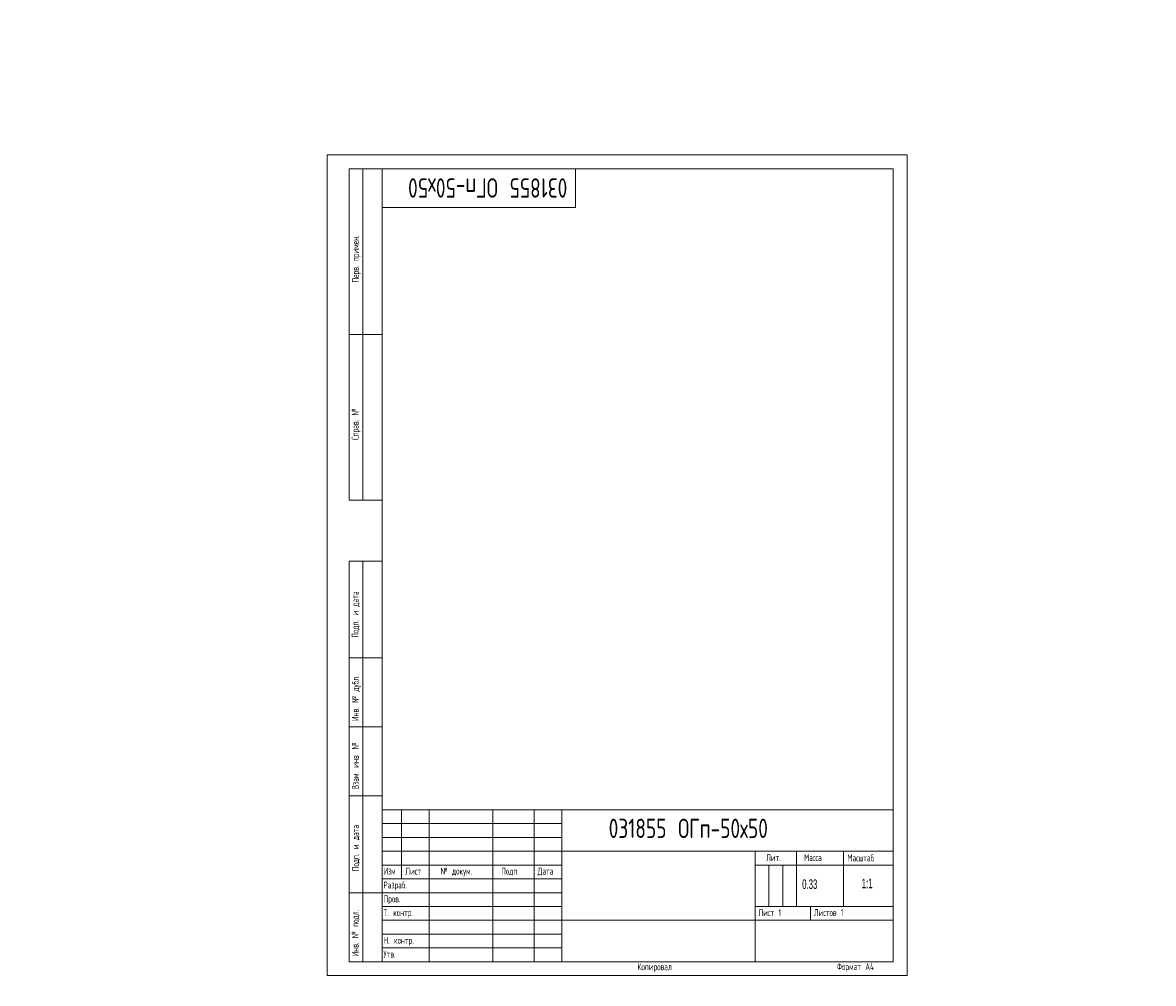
# Model space of a CAD drawing. Header units: millimetres. Extents: x -110 to 5821, y -2524 to 390.
# Tile 1 of 4: x -110 to 299, y -3 to 345. Entities that reach past the tile are written whole.
import ezdxf

# ---------------------------------------------------------------- set-up
doc = ezdxf.new("R2010")
doc.units = ezdxf.units.MM
doc.layers.add('ОСЕВЫЕ', color=7, linetype='Continuous')
doc.styles.add('SLDTEXTSTYLE0', font='TXT', dxfattribs={"width": 0.605})
doc.styles.add('SLDTEXTSTYLE1', font='TXT', dxfattribs={"width": 0.605, "bigfont": 'bigfont'})
doc.styles.add('SLDTEXTSTYLE2', font='TXT', dxfattribs={"width": 0.582204, "bigfont": 'bigfont'})
doc.styles.add('SLDTEXTSTYLE3', font='TXT', dxfattribs={"width": 0.582204})
doc.styles.add('SLDTEXTSTYLE4', font='TXT', dxfattribs={"width": 0.7, "bigfont": 'bigfont'})

# ---------------------------------------------------------------- blocks, each defined once
blk = doc.blocks.new('SW_NOTE_0')
at = {"color": 0, "linetype": 'Continuous', "lineweight": 0, "attachment_point": 1}
for s, insert, char_height, style in [('\\M+18449\\M+18478\\M+1847D', (0, 3.22), 2.5, 'SLDTEXTSTYLE2'), ('.', (5.69, 2.32), 1.59, 'SLDTEXTSTYLE3')]:
    blk.add_mtext(s, dxfattribs=dict(at, insert=insert, char_height=char_height, style=style))

msp = doc.modelspace()

# ---------------------------------------------------------------- linework, layer by layer
at = {"color": 7, "linetype": 'Continuous', "lineweight": 15}
for p, q in [((8, 172), (8, 292)), ((20, 292), (8, 292)), ((8, 172), (8, 292)), ((13, 172), (13, 292)), ((13, 172), (13, 292)), ((20, 292), (20, 5)), ((205, 292), (20, 292)), ((20, 292), (20, 5)), ((90, 278), (90, 292)), ((205, 5), (205, 292)), ((20, 278), (90, 278)), ((8, 232), (20, 232)), ((20, 232), (8, 232)), ((8, 172), (20, 172)), ((8, 5), (8, 150)), ((8, 150), (20, 150)), ((13, 5), (13, 150)), ((20, 115), (8, 115)), ((20, 90), (8, 90)), ((20, 65), (8, 65)), ((20, 60), (205, 60)), ((20, 60), (20, 5)), ((27, 35), (27, 60)), ((37, 60), (37, 5)), ((60, 60), (60, 5)), ((75, 60), (75, 5)), ((85, 60), (85, 5)), ((85, 45), (205, 45)), ((155, 45), (155, 5)), ((170, 45), (170, 25)), ((187, 45), (187, 25)), ((20, 40), (85, 40)), ((155, 40), (205, 40)), ((20, 35), (85, 35)), ((8, 30), (20, 30)), ((155, 25), (205, 25)), ((175, 25), (175, 20)), ((85, 20), (205, 20)), ((8, 5), (20, 5)), ((20, 5), (205, 5))]:
    msp.add_line(p, q, dxfattribs=at)
at = {"color": 7, "linetype": 'Continuous', "lineweight": 0}
for p, q in [((20, 55), (85, 55)), ((20, 50), (85, 50)), ((20, 45), (85, 45)), ((160, 40), (160, 25)), ((165, 40), (165, 25)), ((20, 30), (85, 30)), ((20, 25), (85, 25)), ((20, 20), (85, 20)), ((20, 15), (85, 15)), ((20, 10), (85, 10))]:
    msp.add_line(p, q, dxfattribs=at)
at = {"layer": 'ОСЕВЫЕ', "lineweight": 0}
for p, q in [((0, 297), (210, 297)), ((0, 297), (0, 0)), ((210, 297), (210, 0)), ((0, 0), (210, 0))]:
    msp.add_line(p, q, dxfattribs=at)

# ---------------------------------------------------------------- block references
at = {"color": 7, "linetype": 'Continuous', "lineweight": 0}
msp.add_blockref('SW_NOTE_0', (20.52, 35.82), dxfattribs=at)

# ---------------------------------------------------------------- texts
at = {"color": 7, "linetype": 'Continuous', "lineweight": 0, "attachment_point": 1}
for s, insert, char_height, rotation, style in [('\\M+18450\\M+18475\\M+18482\\M+18472. \\M+18481\\M+18482\\M+18479\\M+1847D\\M+18475\\M+1847E.', (9.03, 250.83), 2.5, 90, 'SLDTEXTSTYLE1'), ('031855 \\M+1844F\\M+18443\\M+18481-50\\M+1848750', (86.99, 281.55), 7, 180, 'SLDTEXTSTYLE4'), ('\\M+18452\\M+18481\\M+18482\\M+18470\\M+18472. \\M+18782', (8.94, 193.84), 2.5, 90, 'SLDTEXTSTYLE1'), ('\\M+18450\\M+18480\\M+18474\\M+18481. \\M+18479 \\M+18474\\M+18470\\M+18484\\M+18470', (8.93, 122.3), 2.5, 90, 'SLDTEXTSTYLE1'), ('\\M+18449\\M+1847E\\M+18472. \\M+18782 \\M+18474\\M+18485\\M+18471\\M+1847C.', (9, 92.12), 2.5, 90, 'SLDTEXTSTYLE1'), ('\\M+18442\\M+18478\\M+18470\\M+1847D. \\M+18479\\M+1847E\\M+18472. \\M+18782', (9.01, 67.4), 2.5, 90, 'SLDTEXTSTYLE1'), ('\\M+18450\\M+18480\\M+18474\\M+18481. \\M+18479 \\M+18474\\M+18470\\M+18484\\M+18470', (9.03, 37.79), 2.5, 90, 'SLDTEXTSTYLE1'), ('\\M+18449\\M+1847E\\M+18472. \\M+18782 \\M+18481\\M+18480\\M+18474\\M+1847C.', (8.94, 6.96), 2.5, 90, 'SLDTEXTSTYLE1')]:
    msp.add_mtext(s, dxfattribs=dict(at, insert=insert, char_height=char_height, rotation=rotation, style=style))
at = {"color": 7, "linetype": 'Continuous', "lineweight": 0}
for s, insert, char_height, attachment_point, style in [('031855 \\M+1844F\\M+18443\\M+18481-50\\M+1848750', (101.96, 56.78), 7, 1, 'SLDTEXTSTYLE4'), ('\\M+1844C\\M+18479\\M+18484.', (158.95, 43.93), 2.5, 1, 'SLDTEXTSTYLE1'), ('\\M+1844D\\M+18470\\M+18483\\M+18483\\M+18470', (172.7, 43.93), 2.5, 1, 'SLDTEXTSTYLE1'), ('\\M+1844D\\M+18470\\M+18483\\M+1848A\\M+18484\\M+18470\\M+18471', (188.37, 43.84), 2.5, 1, 'SLDTEXTSTYLE1'), ('\\M+1844C\\M+18479\\M+18483\\M+18484', (28.33, 39.04), 2.5, 1, 'SLDTEXTSTYLE1'), ('\\M+18782 \\M+18474\\M+18480\\M+1847B\\M+18485\\M+1847D.', (41.11, 39.06), 2.5, 1, 'SLDTEXTSTYLE1'), ('\\M+18450\\M+18480\\M+18474\\M+18481.', (63.06, 39.04), 2.5, 1, 'SLDTEXTSTYLE1'), ('\\M+18444\\M+18470\\M+18484\\M+18470', (76.24, 39.05), 2.5, 1, 'SLDTEXTSTYLE1'), ('\\M+18451\\M+18470\\M+18478\\M+18482\\M+18470\\M+18471.', (20.42, 34.03), 2.5, 1, 'SLDTEXTSTYLE1'), ('0.33', (172.01, 34.84), 3.5, 1, 'SLDTEXTSTYLE0'), ('1:1', (195.55, 35.13), 3.5, 2, 'SLDTEXTSTYLE0'), ('\\M+18450\\M+18482\\M+18480\\M+18472.', (20.47, 29.01), 2.5, 1, 'SLDTEXTSTYLE1'), ('\\M+18453. \\M+1847B\\M+18480\\M+1847E\\M+18484\\M+18482.', (20.47, 24.02), 2.5, 1, 'SLDTEXTSTYLE1'), ('\\M+1844C\\M+18479\\M+18483\\M+18484 1', (156.18, 24.05), 2.5, 1, 'SLDTEXTSTYLE1'), ('\\M+1844C\\M+18479\\M+18483\\M+18484\\M+18480\\M+18472 1', (176.24, 24.04), 2.5, 1, 'SLDTEXTSTYLE1'), ('\\M+1844E. \\M+1847B\\M+18480\\M+1847E\\M+18484\\M+18482.', (20.46, 14.02), 2.5, 1, 'SLDTEXTSTYLE1'), ('\\M+18454\\M+18484\\M+18472.', (20.45, 9.01), 2.5, 1, 'SLDTEXTSTYLE1'), ('\\M+1844B\\M+18480\\M+18481\\M+18479\\M+18482\\M+18480\\M+18472\\M+18470\\M+1847C', (112.4, 4.44), 2.5, 1, 'SLDTEXTSTYLE1'), ('\\M+18455\\M+18480\\M+18482\\M+1847D\\M+18470\\M+18484 \\M+184404', (184.58, 4.46), 2.5, 1, 'SLDTEXTSTYLE1')]:
    msp.add_mtext(s, dxfattribs=dict(at, insert=insert, char_height=char_height, attachment_point=attachment_point, style=style))

doc.saveas('drawing.dxf')
